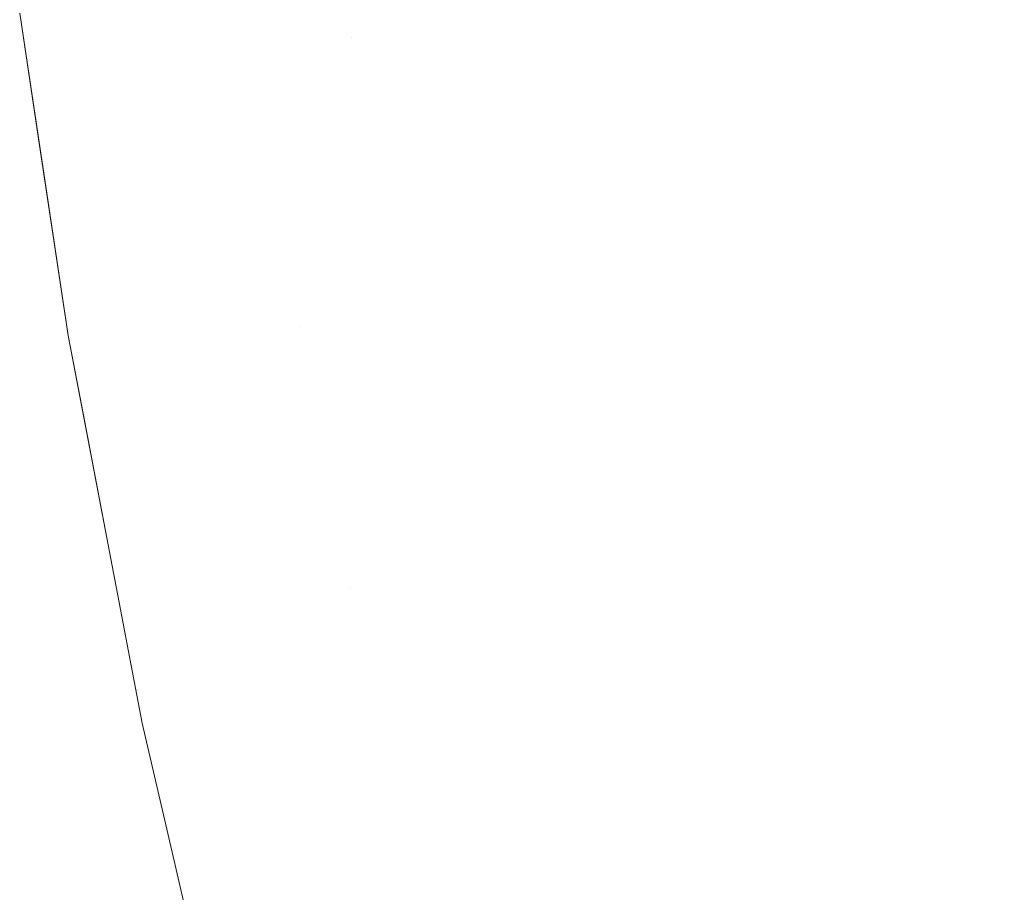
# Model space of a CAD drawing. Header units: centimetres. Extents: x -17.1 to 18.2, y 3.4 to 5.2.
# Tile 21 of 256: x -17.0851 to -17.0714, y 3.4675 to 3.4797. Entities that reach past the tile are written whole.
import ezdxf

# ---------------------------------------------------------------- set-up
doc = ezdxf.new("R2010")
doc.units = ezdxf.units.CM
doc.header["$LTSCALE"] = 2.54
doc.layers.add('Lucido design-1', color=7, linetype='Continuous')

# ---------------------------------------------------------------- blocks, each defined once
blk = doc.blocks.new('Gruppo-4-1')
at = {"color": 7, "linetype": 'Continuous', "lineweight": 9}
for points, invisible_edges in [([(-17.074634, 3.483057, -1872.260948), (-17.075631, 3.482743, -1872.263387), (-17.075148, 3.479563, -1872.263387), (-17.07416, 3.479935, -1872.260948)], 15), ([(-17.07416, 3.479935, -1872.97008), (-17.075148, 3.479563, -1872.967641), (-17.075631, 3.482743, -1872.967641), (-17.074634, 3.483057, -1872.97008)], 15), ([(-17.076099, 3.479205, -1872.26589), (-17.075148, 3.479563, -1872.263387), (-17.075631, 3.482743, -1872.263387), (-17.07659, 3.48244, -1872.26589)], 15), ([(-17.07659, 3.48244, -1872.965138), (-17.075631, 3.482743, -1872.967641), (-17.075148, 3.479563, -1872.967641), (-17.076099, 3.479205, -1872.965138)], 15), ([(-17.07659, 3.48244, -1872.26589), (-17.077508, 3.48215, -1872.268455), (-17.077009, 3.478862, -1872.268455), (-17.076099, 3.479205, -1872.26589)], 15), ([(-17.076099, 3.479205, -1872.965138), (-17.077009, 3.478862, -1872.962573), (-17.077508, 3.48215, -1872.962573), (-17.07659, 3.48244, -1872.965138)], 15), ([(-17.077877, 3.478535, -1872.27108), (-17.077009, 3.478862, -1872.268455), (-17.077508, 3.48215, -1872.268455), (-17.078384, 3.481873, -1872.27108)], 15), ([(-17.078384, 3.481873, -1872.959948), (-17.077508, 3.48215, -1872.962573), (-17.077009, 3.478862, -1872.962573), (-17.077877, 3.478535, -1872.959948)], 15), ([(-17.078384, 3.481873, -1872.27108), (-17.079214, 3.481611, -1872.273762), (-17.0787, 3.478225, -1872.273762), (-17.077877, 3.478535, -1872.27108)], 15), ([(-17.077877, 3.478535, -1872.959948), (-17.0787, 3.478225, -1872.957266), (-17.079214, 3.481611, -1872.957266), (-17.078384, 3.481873, -1872.959948)], 15), ([(-17.079477, 3.477933, -1872.276499), (-17.0787, 3.478225, -1872.273762), (-17.079214, 3.481611, -1872.273762), (-17.079997, 3.481364, -1872.276499)], 15), ([(-17.079997, 3.481364, -1872.954529), (-17.079214, 3.481611, -1872.957266), (-17.0787, 3.478225, -1872.957266), (-17.079477, 3.477933, -1872.954529)], 15), ([(-17.079997, 3.481364, -1872.276499), (-17.080732, 3.481132, -1872.279288), (-17.080205, 3.477659, -1872.279288), (-17.079477, 3.477933, -1872.276499)], 15), ([(-17.080481, 3.479405, -1872.95174), (-17.080732, 3.481132, -1872.95174), (-17.079997, 3.481364, -1872.954529), (-17.079477, 3.477933, -1872.954529)], 15), ([(-17.080882, 3.477404, -1872.282125), (-17.080205, 3.477659, -1872.279288), (-17.080732, 3.481132, -1872.279288), (-17.081415, 3.480916, -1872.282125)], 15), ([(-17.081415, 3.480916, -1872.948903), (-17.080732, 3.481132, -1872.95174), (-17.080481, 3.479405, -1872.95174), (-17.081161, 3.47917, -1872.948903)], 15), ([(-17.071528, 3.477655, -1872.256268), (-17.07045, 3.47813, -1872.254029), (-17.070988, 3.48113, -1872.254029), (-17.072077, 3.480719, -1872.256268)], 15), ([(-17.072077, 3.480719, -1872.97476), (-17.070988, 3.48113, -1872.976999), (-17.07045, 3.47813, -1872.976999), (-17.071528, 3.477655, -1872.97476)], 15), ([(-17.081415, 3.480916, -1872.282125), (-17.082045, 3.480717, -1872.285009), (-17.081506, 3.477169, -1872.285009), (-17.080882, 3.477404, -1872.282125)], 15), ([(-17.081161, 3.47917, -1872.948903), (-17.081789, 3.478953, -1872.946019), (-17.082045, 3.480717, -1872.946019), (-17.081415, 3.480916, -1872.948903)], 15), ([(-17.082077, 3.476954, -1872.287934), (-17.081506, 3.477169, -1872.285009), (-17.082045, 3.480717, -1872.285009), (-17.082621, 3.480535, -1872.287934)], 15), ([(-17.082621, 3.480535, -1872.943094), (-17.082045, 3.480717, -1872.946019), (-17.081789, 3.478953, -1872.946019), (-17.082362, 3.478754, -1872.943094)], 15), ([(-17.072077, 3.480719, -1872.256268), (-17.073135, 3.480321, -1872.258575), (-17.072575, 3.477194, -1872.258575), (-17.071528, 3.477655, -1872.256268)], 15), ([(-17.071528, 3.477655, -1872.97476), (-17.072575, 3.477194, -1872.972454), (-17.073135, 3.480321, -1872.972454), (-17.072077, 3.480719, -1872.97476)], 15), ([(-17.082621, 3.480535, -1872.287934), (-17.08314, 3.480371, -1872.290899), (-17.082592, 3.47676, -1872.290899), (-17.082077, 3.476954, -1872.287934)], 15), ([(-17.082362, 3.478754, -1872.943094), (-17.08288, 3.478575, -1872.940129), (-17.08314, 3.480371, -1872.940129), (-17.082621, 3.480535, -1872.943094)], 15), ([(-17.08305, 3.476588, -1872.293898), (-17.082592, 3.47676, -1872.290899), (-17.08314, 3.480371, -1872.290899), (-17.083602, 3.480225, -1872.293898)], 15), ([(-17.083602, 3.480225, -1872.93713), (-17.08314, 3.480371, -1872.940129), (-17.08288, 3.478575, -1872.940129), (-17.08334, 3.478416, -1872.93713)], 15), ([(-17.083602, 3.480225, -1872.293898), (-17.084005, 3.480098, -1872.296927), (-17.08345, 3.476437, -1872.296927), (-17.08305, 3.476588, -1872.293898)], 15), ([(-17.08334, 3.478416, -1872.93713), (-17.083741, 3.478278, -1872.934101), (-17.084005, 3.480098, -1872.934101), (-17.083602, 3.480225, -1872.93713)], 15), ([(-17.073589, 3.476748, -1872.260948), (-17.072575, 3.477194, -1872.258575), (-17.073135, 3.480321, -1872.258575), (-17.07416, 3.479935, -1872.260948)], 15), ([(-17.07416, 3.479935, -1872.97008), (-17.073135, 3.480321, -1872.972454), (-17.072575, 3.477194, -1872.972454), (-17.073589, 3.476748, -1872.97008)], 15), ([(-17.08379, 3.476309, -1872.299984), (-17.08345, 3.476437, -1872.296927), (-17.084005, 3.480098, -1872.296927), (-17.084348, 3.47999, -1872.299984)], 15), ([(-17.084348, 3.47999, -1872.931044), (-17.084005, 3.480098, -1872.934101), (-17.083741, 3.478278, -1872.934101), (-17.084083, 3.478159, -1872.931044)], 15), ([(-17.084348, 3.47999, -1872.299984), (-17.08463, 3.479901, -1872.303063), (-17.084069, 3.476204, -1872.303063), (-17.08379, 3.476309, -1872.299984)], 15), ([(-17.084083, 3.478159, -1872.931044), (-17.084364, 3.478062, -1872.927965), (-17.08463, 3.479901, -1872.927965), (-17.084348, 3.47999, -1872.931044)], 15), ([(-17.084851, 3.479831, -1872.30616), (-17.085008, 3.479781, -1872.30927), (-17.084444, 3.476063, -1872.30927), (-17.084288, 3.476122, -1872.30616)], 15), ([(-17.084583, 3.477986, -1872.924868), (-17.08474, 3.477932, -1872.921758), (-17.085008, 3.479781, -1872.921758), (-17.084851, 3.479831, -1872.924868)], 15), ([(-17.084288, 3.476122, -1872.30616), (-17.084069, 3.476204, -1872.303063), (-17.08463, 3.479901, -1872.303063), (-17.084851, 3.479831, -1872.30616)], 15), ([(-17.084851, 3.479831, -1872.924868), (-17.08463, 3.479901, -1872.927965), (-17.084364, 3.478062, -1872.927965), (-17.084583, 3.477986, -1872.924868)], 15), ([(-17.07416, 3.479935, -1872.260948), (-17.075148, 3.479563, -1872.263387), (-17.074567, 3.476317, -1872.263387), (-17.073589, 3.476748, -1872.260948)], 15), ([(-17.073589, 3.476748, -1872.97008), (-17.074567, 3.476317, -1872.967641), (-17.075148, 3.479563, -1872.967641), (-17.07416, 3.479935, -1872.97008)], 15), ([(-17.085103, 3.479751, -1872.31239), (-17.085118, 3.479744, -1872.315514), (-17.084439, 3.475239, -1872.315514), (-17.084538, 3.476027, -1872.31239)], 13), ([(-17.084835, 3.477899, -1872.918638), (-17.084839, 3.477893, -1872.915514), (-17.085118, 3.479744, -1872.915514), (-17.085103, 3.479751, -1872.918638)], 13), ([(-17.085118, 3.479744, -1872.315514), (-17.085118, 3.479744, -1872.915514), (-17.084839, 3.477893, -1872.915514)], 9), ([(-17.084839, 3.477893, -1872.915514), (-17.084439, 3.475239, -1872.915514), (-17.084439, 3.475239, -1872.315514), (-17.085118, 3.479744, -1872.315514)], 10), ([(-17.084538, 3.476027, -1872.31239), (-17.084444, 3.476063, -1872.30927), (-17.085008, 3.479781, -1872.30927), (-17.085103, 3.479751, -1872.31239)], 15), ([(-17.085103, 3.479751, -1872.918638), (-17.085008, 3.479781, -1872.921758), (-17.08474, 3.477932, -1872.921758), (-17.084835, 3.477899, -1872.918638)], 15), ([(-17.075508, 3.475903, -1872.26589), (-17.074567, 3.476317, -1872.263387), (-17.075148, 3.479563, -1872.263387), (-17.076099, 3.479205, -1872.26589)], 15), ([(-17.076099, 3.479205, -1872.965138), (-17.075148, 3.479563, -1872.967641), (-17.074567, 3.476317, -1872.967641), (-17.075508, 3.475903, -1872.965138)], 15), ([(-17.081161, 3.47917, -1872.948903), (-17.080481, 3.479405, -1872.95174), (-17.080205, 3.477659, -1872.95174), (-17.080882, 3.477404, -1872.948903)], 15), ([(-17.079477, 3.477933, -1872.954529), (-17.080205, 3.477659, -1872.95174), (-17.080481, 3.479405, -1872.95174)], 11), ([(-17.080882, 3.477404, -1872.948903), (-17.081506, 3.477169, -1872.946019), (-17.081789, 3.478953, -1872.946019), (-17.081161, 3.47917, -1872.948903)], 15), ([(-17.076099, 3.479205, -1872.26589), (-17.077009, 3.478862, -1872.268455), (-17.076408, 3.475506, -1872.268455), (-17.075508, 3.475903, -1872.26589)], 15), ([(-17.075508, 3.475903, -1872.965138), (-17.076408, 3.475506, -1872.962573), (-17.077009, 3.478862, -1872.962573), (-17.076099, 3.479205, -1872.965138)], 15), ([(-17.082362, 3.478754, -1872.943094), (-17.081789, 3.478953, -1872.946019), (-17.081506, 3.477169, -1872.946019), (-17.082077, 3.476954, -1872.943094)], 15), ([(-17.077267, 3.475128, -1872.27108), (-17.076408, 3.475506, -1872.268455), (-17.077009, 3.478862, -1872.268455), (-17.077877, 3.478535, -1872.27108)], 15), ([(-17.077877, 3.478535, -1872.959948), (-17.077009, 3.478862, -1872.962573), (-17.076408, 3.475506, -1872.962573), (-17.077267, 3.475128, -1872.959948)], 15), ([(-17.082077, 3.476954, -1872.943094), (-17.082592, 3.47676, -1872.940129), (-17.08288, 3.478575, -1872.940129), (-17.082362, 3.478754, -1872.943094)], 15), ([(-17.08334, 3.478416, -1872.93713), (-17.08288, 3.478575, -1872.940129), (-17.082592, 3.47676, -1872.940129), (-17.08305, 3.476588, -1872.93713)], 15), ([(-17.077877, 3.478535, -1872.27108), (-17.0787, 3.478225, -1872.273762), (-17.078081, 3.474769, -1872.273762), (-17.077267, 3.475128, -1872.27108)], 15), ([(-17.077267, 3.475128, -1872.959948), (-17.078081, 3.474769, -1872.957266), (-17.0787, 3.478225, -1872.957266), (-17.077877, 3.478535, -1872.959948)], 15), ([(-17.08305, 3.476588, -1872.93713), (-17.08345, 3.476437, -1872.934101), (-17.083741, 3.478278, -1872.934101), (-17.08334, 3.478416, -1872.93713)], 15), ([(-17.08379, 3.476309, -1872.931044), (-17.084069, 3.476204, -1872.927965), (-17.084364, 3.478062, -1872.927965), (-17.084083, 3.478159, -1872.931044)], 15), ([(-17.084083, 3.478159, -1872.931044), (-17.083741, 3.478278, -1872.934101), (-17.08345, 3.476437, -1872.934101), (-17.08379, 3.476309, -1872.931044)], 15), ([(-17.07885, 3.474431, -1872.276499), (-17.078081, 3.474769, -1872.273762), (-17.0787, 3.478225, -1872.273762), (-17.079477, 3.477933, -1872.276499)], 15), ([(-17.079477, 3.477933, -1872.954529), (-17.0787, 3.478225, -1872.957266), (-17.078081, 3.474769, -1872.957266), (-17.07885, 3.474431, -1872.954529)], 15), ([(-17.084583, 3.477986, -1872.924868), (-17.084364, 3.478062, -1872.927965), (-17.084069, 3.476204, -1872.927965), (-17.084288, 3.476122, -1872.924868)], 15), ([(-17.07088, 3.474535, -1872.256268), (-17.069815, 3.475075, -1872.254029), (-17.07045, 3.47813, -1872.254029), (-17.071528, 3.477655, -1872.256268)], 15), ([(-17.071528, 3.477655, -1872.97476), (-17.07045, 3.47813, -1872.976999), (-17.069815, 3.475075, -1872.976999), (-17.07088, 3.474535, -1872.97476)], 15), ([(-17.084538, 3.476027, -1872.918638), (-17.084439, 3.475239, -1872.915514), (-17.084839, 3.477893, -1872.915514), (-17.084835, 3.477899, -1872.918638)], 13), ([(-17.084835, 3.477899, -1872.918638), (-17.08474, 3.477932, -1872.921758), (-17.084444, 3.476063, -1872.921758), (-17.084538, 3.476027, -1872.918638)], 15), ([(-17.084288, 3.476122, -1872.924868), (-17.084444, 3.476063, -1872.921758), (-17.08474, 3.477932, -1872.921758), (-17.084583, 3.477986, -1872.924868)], 15), ([(-17.079477, 3.477933, -1872.276499), (-17.080205, 3.477659, -1872.279288), (-17.07957, 3.474114, -1872.279288), (-17.07885, 3.474431, -1872.276499)], 15), ([(-17.07885, 3.474431, -1872.954529), (-17.07957, 3.474114, -1872.95174), (-17.080205, 3.477659, -1872.95174), (-17.079477, 3.477933, -1872.954529)], 15), ([(-17.08024, 3.473819, -1872.282125), (-17.07957, 3.474114, -1872.279288), (-17.080205, 3.477659, -1872.279288), (-17.080882, 3.477404, -1872.282125)], 15), ([(-17.080882, 3.477404, -1872.948903), (-17.080205, 3.477659, -1872.95174), (-17.07957, 3.474114, -1872.95174), (-17.08024, 3.473819, -1872.948903)], 15), ([(-17.071528, 3.477655, -1872.256268), (-17.072575, 3.477194, -1872.258575), (-17.071913, 3.47401, -1872.258575), (-17.07088, 3.474535, -1872.256268)], 15), ([(-17.07088, 3.474535, -1872.97476), (-17.071913, 3.47401, -1872.972454), (-17.072575, 3.477194, -1872.972454), (-17.071528, 3.477655, -1872.97476)], 15), ([(-17.080882, 3.477404, -1872.282125), (-17.081506, 3.477169, -1872.285009), (-17.080858, 3.473547, -1872.285009), (-17.08024, 3.473819, -1872.282125)], 15), ([(-17.081196, 3.475367, -1872.946019), (-17.081506, 3.477169, -1872.946019), (-17.080882, 3.477404, -1872.948903), (-17.08024, 3.473819, -1872.948903)], 15), ([(-17.072914, 3.473502, -1872.260948), (-17.071913, 3.47401, -1872.258575), (-17.072575, 3.477194, -1872.258575), (-17.073589, 3.476748, -1872.260948)], 15), ([(-17.073589, 3.476748, -1872.97008), (-17.072575, 3.477194, -1872.972454), (-17.071913, 3.47401, -1872.972454), (-17.072914, 3.473502, -1872.97008)], 15), ([(-17.081422, 3.473298, -1872.287934), (-17.080858, 3.473547, -1872.285009), (-17.081506, 3.477169, -1872.285009), (-17.082077, 3.476954, -1872.287934)], 15), ([(-17.082077, 3.476954, -1872.943094), (-17.081506, 3.477169, -1872.946019), (-17.081196, 3.475367, -1872.946019), (-17.081764, 3.475135, -1872.943094)], 15), ([(-17.082077, 3.476954, -1872.287934), (-17.082592, 3.47676, -1872.290899), (-17.081932, 3.473074, -1872.290899), (-17.081422, 3.473298, -1872.287934)], 15), ([(-17.081764, 3.475135, -1872.943094), (-17.082277, 3.474926, -1872.940129), (-17.082592, 3.47676, -1872.940129), (-17.082077, 3.476954, -1872.943094)], 15), ([(-17.082385, 3.472874, -1872.293898), (-17.081932, 3.473074, -1872.290899), (-17.082592, 3.47676, -1872.290899), (-17.08305, 3.476588, -1872.293898)], 15), ([(-17.08305, 3.476588, -1872.93713), (-17.082592, 3.47676, -1872.940129), (-17.082277, 3.474926, -1872.940129), (-17.082732, 3.47474, -1872.93713)], 15), ([(-17.073589, 3.476748, -1872.260948), (-17.074567, 3.476317, -1872.263387), (-17.07388, 3.473011, -1872.263387), (-17.072914, 3.473502, -1872.260948)], 15), ([(-17.072914, 3.473502, -1872.97008), (-17.07388, 3.473011, -1872.967641), (-17.074567, 3.476317, -1872.967641), (-17.073589, 3.476748, -1872.97008)], 15), ([(-17.08305, 3.476588, -1872.293898), (-17.08345, 3.476437, -1872.296927), (-17.08278, 3.4727, -1872.296927), (-17.082385, 3.472874, -1872.293898)], 15), ([(-17.082732, 3.47474, -1872.93713), (-17.08313, 3.474578, -1872.934101), (-17.08345, 3.476437, -1872.934101), (-17.08305, 3.476588, -1872.93713)], 15), ([(-17.083117, 3.472552, -1872.299984), (-17.08278, 3.4727, -1872.296927), (-17.08345, 3.476437, -1872.296927), (-17.08379, 3.476309, -1872.299984)], 15), ([(-17.08379, 3.476309, -1872.931044), (-17.08345, 3.476437, -1872.934101), (-17.08313, 3.474578, -1872.934101), (-17.083468, 3.47444, -1872.931044)], 15), ([(-17.08379, 3.476309, -1872.299984), (-17.084069, 3.476204, -1872.303063), (-17.083393, 3.47243, -1872.303063), (-17.083117, 3.472552, -1872.299984)], 15), ([(-17.083468, 3.47444, -1872.931044), (-17.083746, 3.474326, -1872.927965), (-17.084069, 3.476204, -1872.927965), (-17.08379, 3.476309, -1872.931044)], 15), ([(-17.074809, 3.47254, -1872.26589), (-17.07388, 3.473011, -1872.263387), (-17.074567, 3.476317, -1872.263387), (-17.075508, 3.475903, -1872.26589)], 15), ([(-17.075508, 3.475903, -1872.965138), (-17.074567, 3.476317, -1872.967641), (-17.07388, 3.473011, -1872.967641), (-17.074809, 3.47254, -1872.965138)], 15), ([(-17.084288, 3.476122, -1872.30616), (-17.084444, 3.476063, -1872.30927), (-17.083764, 3.472267, -1872.30927), (-17.083609, 3.472335, -1872.30616)], 15), ([(-17.083963, 3.474237, -1872.924868), (-17.084119, 3.474174, -1872.921758), (-17.084444, 3.476063, -1872.921758), (-17.084288, 3.476122, -1872.924868)], 15), ([(-17.083609, 3.472335, -1872.30616), (-17.083393, 3.47243, -1872.303063), (-17.084069, 3.476204, -1872.303063), (-17.084288, 3.476122, -1872.30616)], 15), ([(-17.084288, 3.476122, -1872.924868), (-17.084069, 3.476204, -1872.927965), (-17.083746, 3.474326, -1872.927965), (-17.083963, 3.474237, -1872.924868)], 15), ([(-17.083857, 3.472226, -1872.31239), (-17.083764, 3.472267, -1872.30927), (-17.084444, 3.476063, -1872.30927), (-17.084538, 3.476027, -1872.31239)], 15), ([(-17.084538, 3.476027, -1872.918638), (-17.084444, 3.476063, -1872.921758), (-17.084119, 3.474174, -1872.921758), (-17.084213, 3.474136, -1872.918638)], 15), ([(-17.083857, 3.472226, -1872.31239), (-17.084538, 3.476027, -1872.31239), (-17.084439, 3.475239, -1872.315514)], 11), ([(-17.084439, 3.475239, -1872.915514), (-17.084538, 3.476027, -1872.918638), (-17.084213, 3.474136, -1872.918638)], 11), ([(-17.075508, 3.475903, -1872.26589), (-17.076408, 3.475506, -1872.268455), (-17.075698, 3.472088, -1872.268455), (-17.074809, 3.47254, -1872.26589)], 15), ([(-17.074809, 3.47254, -1872.965138), (-17.075698, 3.472088, -1872.962573), (-17.076408, 3.475506, -1872.962573), (-17.075508, 3.475903, -1872.965138)], 15), ([(-17.076546, 3.471658, -1872.27108), (-17.075698, 3.472088, -1872.268455), (-17.076408, 3.475506, -1872.268455), (-17.077267, 3.475128, -1872.27108)], 15), ([(-17.077267, 3.475128, -1872.959948), (-17.076408, 3.475506, -1872.962573), (-17.075698, 3.472088, -1872.962573), (-17.076546, 3.471658, -1872.959948)], 15), ([(-17.081764, 3.475135, -1872.943094), (-17.081196, 3.475367, -1872.946019), (-17.080858, 3.473547, -1872.946019), (-17.081422, 3.473298, -1872.943094)], 15), ([(-17.08024, 3.473819, -1872.948903), (-17.080858, 3.473547, -1872.946019), (-17.081196, 3.475367, -1872.946019)], 11), ([(-17.084439, 3.475239, -1872.315514), (-17.083862, 3.472217, -1872.315514), (-17.083857, 3.472226, -1872.31239)], 10), ([(-17.084439, 3.475239, -1872.315514), (-17.084439, 3.475239, -1872.915514), (-17.084227, 3.474126, -1872.915514)], 9), ([(-17.084227, 3.474126, -1872.915514), (-17.083862, 3.472217, -1872.915514), (-17.083862, 3.472217, -1872.315514), (-17.084439, 3.475239, -1872.315514)], 10), ([(-17.084213, 3.474136, -1872.918638), (-17.084227, 3.474126, -1872.915514), (-17.084439, 3.475239, -1872.915514)], 9), ([(-17.081422, 3.473298, -1872.943094), (-17.081932, 3.473074, -1872.940129), (-17.082277, 3.474926, -1872.940129), (-17.081764, 3.475135, -1872.943094)], 15), ([(-17.077267, 3.475128, -1872.27108), (-17.078081, 3.474769, -1872.273762), (-17.07735, 3.471249, -1872.273762), (-17.076546, 3.471658, -1872.27108)], 15), ([(-17.076546, 3.471658, -1872.959948), (-17.07735, 3.471249, -1872.957266), (-17.078081, 3.474769, -1872.957266), (-17.077267, 3.475128, -1872.959948)], 15), ([(-17.082732, 3.47474, -1872.93713), (-17.082277, 3.474926, -1872.940129), (-17.081932, 3.473074, -1872.940129), (-17.082385, 3.472874, -1872.93713)], 15), ([(-17.082385, 3.472874, -1872.93713), (-17.08278, 3.4727, -1872.934101), (-17.08313, 3.474578, -1872.934101), (-17.082732, 3.47474, -1872.93713)], 15), ([(-17.078108, 3.470864, -1872.276499), (-17.07735, 3.471249, -1872.273762), (-17.078081, 3.474769, -1872.273762), (-17.07885, 3.474431, -1872.276499)], 15), ([(-17.07885, 3.474431, -1872.954529), (-17.078081, 3.474769, -1872.957266), (-17.07735, 3.471249, -1872.957266), (-17.078108, 3.470864, -1872.954529)], 15), ([(-17.083468, 3.47444, -1872.931044), (-17.08313, 3.474578, -1872.934101), (-17.08278, 3.4727, -1872.934101), (-17.083117, 3.472552, -1872.931044)], 15), ([(-17.083117, 3.472552, -1872.931044), (-17.083393, 3.47243, -1872.927965), (-17.083746, 3.474326, -1872.927965), (-17.083468, 3.47444, -1872.931044)], 15), ([(-17.07088, 3.474535, -1872.256268), (-17.071913, 3.47401, -1872.258575), (-17.071143, 3.470775, -1872.258575), (-17.070124, 3.471364, -1872.256268)], 15), ([(-17.070124, 3.471364, -1872.97476), (-17.071143, 3.470775, -1872.972454), (-17.071913, 3.47401, -1872.972454), (-17.07088, 3.474535, -1872.97476)], 15), ([(-17.083963, 3.474237, -1872.924868), (-17.083746, 3.474326, -1872.927965), (-17.083393, 3.47243, -1872.927965), (-17.083609, 3.472335, -1872.924868)], 15), ([(-17.07885, 3.474431, -1872.276499), (-17.07957, 3.474114, -1872.279288), (-17.078819, 3.470503, -1872.279288), (-17.078108, 3.470864, -1872.276499)], 15), ([(-17.078108, 3.470864, -1872.954529), (-17.078819, 3.470503, -1872.95174), (-17.07957, 3.474114, -1872.95174), (-17.07885, 3.474431, -1872.954529)], 15), ([(-17.084213, 3.474136, -1872.918638), (-17.084119, 3.474174, -1872.921758), (-17.083764, 3.472267, -1872.921758), (-17.083857, 3.472226, -1872.918638)], 15), ([(-17.083609, 3.472335, -1872.924868), (-17.083764, 3.472267, -1872.921758), (-17.084119, 3.474174, -1872.921758), (-17.083963, 3.474237, -1872.924868)], 15), ([(-17.083857, 3.472226, -1872.918638), (-17.083862, 3.472217, -1872.915514), (-17.084227, 3.474126, -1872.915514), (-17.084213, 3.474136, -1872.918638)], 13), ([(-17.079481, 3.470167, -1872.282125), (-17.078819, 3.470503, -1872.279288), (-17.07957, 3.474114, -1872.279288), (-17.08024, 3.473819, -1872.282125)], 15), ([(-17.08024, 3.473819, -1872.948903), (-17.07957, 3.474114, -1872.95174), (-17.078819, 3.470503, -1872.95174), (-17.079481, 3.470167, -1872.948903)], 15), ([(-17.072128, 3.470204, -1872.260948), (-17.071143, 3.470775, -1872.258575), (-17.071913, 3.47401, -1872.258575), (-17.072914, 3.473502, -1872.260948)], 15), ([(-17.072914, 3.473502, -1872.97008), (-17.071913, 3.47401, -1872.972454), (-17.071143, 3.470775, -1872.972454), (-17.072128, 3.470204, -1872.97008)], 15), ([(-17.08024, 3.473819, -1872.282125), (-17.080858, 3.473547, -1872.285009), (-17.080091, 3.469857, -1872.285009), (-17.079481, 3.470167, -1872.282125)], 15), ([(-17.08049, 3.47171, -1872.946019), (-17.080858, 3.473547, -1872.946019), (-17.08024, 3.473819, -1872.948903), (-17.079481, 3.470167, -1872.948903)], 15), ([(-17.080648, 3.469574, -1872.287934), (-17.080091, 3.469857, -1872.285009), (-17.080858, 3.473547, -1872.285009), (-17.081422, 3.473298, -1872.287934)], 15), ([(-17.081422, 3.473298, -1872.943094), (-17.080858, 3.473547, -1872.946019), (-17.08049, 3.47171, -1872.946019), (-17.081051, 3.471444, -1872.943094)], 15), ([(-17.072914, 3.473502, -1872.260948), (-17.07388, 3.473011, -1872.263387), (-17.07308, 3.469653, -1872.263387), (-17.072128, 3.470204, -1872.260948)], 15), ([(-17.072128, 3.470204, -1872.97008), (-17.07308, 3.469653, -1872.967641), (-17.07388, 3.473011, -1872.967641), (-17.072914, 3.473502, -1872.97008)], 15), ([(-17.081422, 3.473298, -1872.287934), (-17.081932, 3.473074, -1872.290899), (-17.081152, 3.469319, -1872.290899), (-17.080648, 3.469574, -1872.287934)], 15), ([(-17.081051, 3.471444, -1872.943094), (-17.081557, 3.471204, -1872.940129), (-17.081932, 3.473074, -1872.940129), (-17.081422, 3.473298, -1872.943094)], 15), ([(-17.081599, 3.469092, -1872.293898), (-17.081152, 3.469319, -1872.290899), (-17.081932, 3.473074, -1872.290899), (-17.082385, 3.472874, -1872.293898)], 15), ([(-17.082385, 3.472874, -1872.93713), (-17.081932, 3.473074, -1872.940129), (-17.081557, 3.471204, -1872.940129), (-17.082008, 3.470991, -1872.93713)], 15), ([(-17.073995, 3.469123, -1872.26589), (-17.07308, 3.469653, -1872.263387), (-17.07388, 3.473011, -1872.263387), (-17.074809, 3.47254, -1872.26589)], 15), ([(-17.074809, 3.47254, -1872.965138), (-17.07388, 3.473011, -1872.967641), (-17.07308, 3.469653, -1872.967641), (-17.073995, 3.469123, -1872.965138)], 15), ([(-17.082385, 3.472874, -1872.293898), (-17.08278, 3.4727, -1872.296927), (-17.081989, 3.468894, -1872.296927), (-17.081599, 3.469092, -1872.293898)], 15), ([(-17.082008, 3.470991, -1872.93713), (-17.082401, 3.470805, -1872.934101), (-17.08278, 3.4727, -1872.934101), (-17.082385, 3.472874, -1872.93713)], 15), ([(-17.082321, 3.468725, -1872.299984), (-17.081989, 3.468894, -1872.296927), (-17.08278, 3.4727, -1872.296927), (-17.083117, 3.472552, -1872.299984)], 15), ([(-17.083117, 3.472552, -1872.931044), (-17.08278, 3.4727, -1872.934101), (-17.082401, 3.470805, -1872.934101), (-17.082735, 3.470647, -1872.931044)], 15), ([(-17.083117, 3.472552, -1872.299984), (-17.083393, 3.47243, -1872.303063), (-17.082595, 3.468586, -1872.303063), (-17.082321, 3.468725, -1872.299984)], 15), ([(-17.082735, 3.470647, -1872.931044), (-17.08301, 3.470516, -1872.927965), (-17.083393, 3.47243, -1872.927965), (-17.083117, 3.472552, -1872.931044)], 15), ([(-17.074809, 3.47254, -1872.26589), (-17.075698, 3.472088, -1872.268455), (-17.074871, 3.468616, -1872.268455), (-17.073995, 3.469123, -1872.26589)], 15), ([(-17.073995, 3.469123, -1872.965138), (-17.074871, 3.468616, -1872.962573), (-17.075698, 3.472088, -1872.962573), (-17.074809, 3.47254, -1872.965138)], 15), ([(-17.082808, 3.468478, -1872.30616), (-17.082595, 3.468586, -1872.303063), (-17.083393, 3.47243, -1872.303063), (-17.083609, 3.472335, -1872.30616)], 15), ([(-17.083609, 3.472335, -1872.924868), (-17.083393, 3.47243, -1872.927965), (-17.08301, 3.470516, -1872.927965), (-17.083225, 3.470415, -1872.924868)], 15), ([(-17.083052, 3.468354, -1872.31239), (-17.082961, 3.4684, -1872.30927), (-17.083764, 3.472267, -1872.30927), (-17.083857, 3.472226, -1872.31239)], 15), ([(-17.083857, 3.472226, -1872.918638), (-17.083764, 3.472267, -1872.921758), (-17.083378, 3.470342, -1872.921758), (-17.083471, 3.470298, -1872.918638)], 15), ([(-17.083609, 3.472335, -1872.30616), (-17.083764, 3.472267, -1872.30927), (-17.082961, 3.4684, -1872.30927), (-17.082808, 3.468478, -1872.30616)], 15), ([(-17.083225, 3.470415, -1872.924868), (-17.083378, 3.470342, -1872.921758), (-17.083764, 3.472267, -1872.921758), (-17.083609, 3.472335, -1872.924868)], 15), ([(-17.083857, 3.472226, -1872.31239), (-17.083862, 3.472217, -1872.315514), (-17.083405, 3.469821, -1872.315514)], 9), ([(-17.083862, 3.472217, -1872.915514), (-17.083857, 3.472226, -1872.918638), (-17.083471, 3.470298, -1872.918638)], 11), ([(-17.083862, 3.472217, -1872.915514), (-17.083405, 3.469821, -1872.915514), (-17.083405, 3.469821, -1872.315514), (-17.083862, 3.472217, -1872.315514)], 10), ([(-17.083471, 3.470298, -1872.918638), (-17.083405, 3.469821, -1872.915514), (-17.083862, 3.472217, -1872.915514)], 9), ([(-17.083405, 3.469821, -1872.315514), (-17.083052, 3.468354, -1872.31239), (-17.083857, 3.472226, -1872.31239)], 11), ([(-17.075706, 3.468132, -1872.27108), (-17.074871, 3.468616, -1872.268455), (-17.075698, 3.472088, -1872.268455), (-17.076546, 3.471658, -1872.27108)], 15), ([(-17.076546, 3.471658, -1872.959948), (-17.075698, 3.472088, -1872.962573), (-17.074871, 3.468616, -1872.962573), (-17.075706, 3.468132, -1872.959948)], 15), ([(-17.081051, 3.471444, -1872.943094), (-17.08049, 3.47171, -1872.946019), (-17.080091, 3.469857, -1872.946019), (-17.080648, 3.469574, -1872.943094)], 15), ([(-17.079481, 3.470167, -1872.948903), (-17.080091, 3.469857, -1872.946019), (-17.08049, 3.47171, -1872.946019)], 11), ([(-17.076546, 3.471658, -1872.27108), (-17.07735, 3.471249, -1872.273762), (-17.076498, 3.467674, -1872.273762), (-17.075706, 3.468132, -1872.27108)], 15), ([(-17.075706, 3.468132, -1872.959948), (-17.076498, 3.467674, -1872.957266), (-17.07735, 3.471249, -1872.957266), (-17.076546, 3.471658, -1872.959948)], 15), ([(-17.080648, 3.469574, -1872.943094), (-17.081152, 3.469319, -1872.940129), (-17.081557, 3.471204, -1872.940129), (-17.081051, 3.471444, -1872.943094)], 15), ([(-17.082008, 3.470991, -1872.93713), (-17.081557, 3.471204, -1872.940129), (-17.081152, 3.469319, -1872.940129), (-17.081599, 3.469092, -1872.93713)], 15), ([(-17.077245, 3.467241, -1872.276499), (-17.076498, 3.467674, -1872.273762), (-17.07735, 3.471249, -1872.273762), (-17.078108, 3.470864, -1872.276499)], 15), ([(-17.078108, 3.470864, -1872.954529), (-17.07735, 3.471249, -1872.957266), (-17.076498, 3.467674, -1872.957266), (-17.077245, 3.467241, -1872.954529)], 15), ([(-17.081599, 3.469092, -1872.93713), (-17.081989, 3.468894, -1872.934101), (-17.082401, 3.470805, -1872.934101), (-17.082008, 3.470991, -1872.93713)], 15), ([(-17.078108, 3.470864, -1872.276499), (-17.078819, 3.470503, -1872.279288), (-17.077945, 3.466835, -1872.279288), (-17.077245, 3.467241, -1872.276499)], 15), ([(-17.077245, 3.467241, -1872.954529), (-17.077945, 3.466835, -1872.95174), (-17.078819, 3.470503, -1872.95174), (-17.078108, 3.470864, -1872.954529)], 15), ([(-17.082735, 3.470647, -1872.931044), (-17.082401, 3.470805, -1872.934101), (-17.081989, 3.468894, -1872.934101), (-17.082321, 3.468725, -1872.931044)], 15), ([(-17.071225, 3.466863, -1872.260948), (-17.070256, 3.467498, -1872.258575), (-17.071143, 3.470775, -1872.258575), (-17.072128, 3.470204, -1872.260948)], 15), ([(-17.072128, 3.470204, -1872.97008), (-17.071143, 3.470775, -1872.972454), (-17.070256, 3.467498, -1872.972454), (-17.071225, 3.466863, -1872.97008)], 15), ([(-17.082321, 3.468725, -1872.931044), (-17.082595, 3.468586, -1872.927965), (-17.08301, 3.470516, -1872.927965), (-17.082735, 3.470647, -1872.931044)], 15), ([(-17.083225, 3.470415, -1872.924868), (-17.08301, 3.470516, -1872.927965), (-17.082595, 3.468586, -1872.927965), (-17.082808, 3.468478, -1872.924868)], 15), ([(-17.078597, 3.466458, -1872.282125), (-17.077945, 3.466835, -1872.279288), (-17.078819, 3.470503, -1872.279288), (-17.079481, 3.470167, -1872.282125)], 15), ([(-17.079481, 3.470167, -1872.948903), (-17.078819, 3.470503, -1872.95174), (-17.077945, 3.466835, -1872.95174), (-17.078597, 3.466458, -1872.948903)], 15), ([(-17.083471, 3.470298, -1872.918638), (-17.083378, 3.470342, -1872.921758), (-17.082961, 3.4684, -1872.921758), (-17.083052, 3.468354, -1872.918638)], 15), ([(-17.082808, 3.468478, -1872.924868), (-17.082961, 3.4684, -1872.921758), (-17.083378, 3.470342, -1872.921758), (-17.083225, 3.470415, -1872.924868)], 15), ([(-17.083405, 3.469821, -1872.915514), (-17.083471, 3.470298, -1872.918638), (-17.083052, 3.468354, -1872.918638)], 11), ([(-17.079481, 3.470167, -1872.282125), (-17.080091, 3.469857, -1872.285009), (-17.079198, 3.46611, -1872.285009), (-17.078597, 3.466458, -1872.282125)], 15), ([(-17.078597, 3.466458, -1872.948903), (-17.079198, 3.46611, -1872.946019), (-17.080091, 3.469857, -1872.946019), (-17.079481, 3.470167, -1872.948903)], 15), ([(-17.072128, 3.470204, -1872.260948), (-17.07308, 3.469653, -1872.263387), (-17.07216, 3.466251, -1872.263387), (-17.071225, 3.466863, -1872.260948)], 15), ([(-17.071225, 3.466863, -1872.97008), (-17.07216, 3.466251, -1872.967641), (-17.07308, 3.469653, -1872.967641), (-17.072128, 3.470204, -1872.97008)], 15), ([(-17.083405, 3.469821, -1872.315514), (-17.083062, 3.468343, -1872.315514), (-17.083052, 3.468354, -1872.31239)], 10), ([(-17.083062, 3.468343, -1872.315514), (-17.083405, 3.469821, -1872.315514), (-17.083405, 3.469821, -1872.915514), (-17.083062, 3.468343, -1872.915514)], 10), ([(-17.083052, 3.468354, -1872.918638), (-17.083062, 3.468343, -1872.915514), (-17.083405, 3.469821, -1872.915514)], 9), ([(-17.079747, 3.465792, -1872.287934), (-17.079198, 3.46611, -1872.285009), (-17.080091, 3.469857, -1872.285009), (-17.080648, 3.469574, -1872.287934)], 15), ([(-17.080648, 3.469574, -1872.943094), (-17.080091, 3.469857, -1872.946019), (-17.079198, 3.46611, -1872.946019), (-17.079747, 3.465792, -1872.943094)], 15), ([(-17.073058, 3.465662, -1872.26589), (-17.07216, 3.466251, -1872.263387), (-17.07308, 3.469653, -1872.263387), (-17.073995, 3.469123, -1872.26589)], 15), ([(-17.073995, 3.469123, -1872.965138), (-17.07308, 3.469653, -1872.967641), (-17.07216, 3.466251, -1872.967641), (-17.073058, 3.465662, -1872.965138)], 15), ([(-17.080648, 3.469574, -1872.287934), (-17.081152, 3.469319, -1872.290899), (-17.080243, 3.465505, -1872.290899), (-17.079747, 3.465792, -1872.287934)], 15), ([(-17.080714, 3.467419, -1872.940129), (-17.081152, 3.469319, -1872.940129), (-17.080648, 3.469574, -1872.943094), (-17.079747, 3.465792, -1872.943094)], 15), ([(-17.080684, 3.46525, -1872.293898), (-17.080243, 3.465505, -1872.290899), (-17.081152, 3.469319, -1872.290899), (-17.081599, 3.469092, -1872.293898)], 15), ([(-17.081599, 3.469092, -1872.93713), (-17.081152, 3.469319, -1872.940129), (-17.080714, 3.467419, -1872.940129), (-17.081158, 3.467178, -1872.93713)], 15), ([(-17.081599, 3.469092, -1872.293898), (-17.081989, 3.468894, -1872.296927), (-17.081068, 3.465027, -1872.296927), (-17.080684, 3.46525, -1872.293898)], 15), ([(-17.081158, 3.467178, -1872.93713), (-17.081545, 3.466967, -1872.934101), (-17.081989, 3.468894, -1872.934101), (-17.081599, 3.469092, -1872.93713)], 15), ([(-17.073995, 3.469123, -1872.26589), (-17.074871, 3.468616, -1872.268455), (-17.073919, 3.465099, -1872.268455), (-17.073058, 3.465662, -1872.26589)], 15), ([(-17.073058, 3.465662, -1872.965138), (-17.073919, 3.465099, -1872.962573), (-17.074871, 3.468616, -1872.962573), (-17.073995, 3.469123, -1872.965138)], 15), ([(-17.081395, 3.464837, -1872.299984), (-17.081068, 3.465027, -1872.296927), (-17.081989, 3.468894, -1872.296927), (-17.082321, 3.468725, -1872.299984)], 15), ([(-17.082321, 3.468725, -1872.931044), (-17.081989, 3.468894, -1872.934101), (-17.081545, 3.466967, -1872.934101), (-17.081875, 3.466788, -1872.931044)], 15), ([(-17.082321, 3.468725, -1872.299984), (-17.082595, 3.468586, -1872.303063), (-17.081664, 3.464682, -1872.303063), (-17.081395, 3.464837, -1872.299984)], 15), ([(-17.081875, 3.466788, -1872.931044), (-17.082146, 3.466641, -1872.927965), (-17.082595, 3.468586, -1872.927965), (-17.082321, 3.468725, -1872.931044)], 15), ([(-17.081874, 3.46456, -1872.30616), (-17.081664, 3.464682, -1872.303063), (-17.082595, 3.468586, -1872.303063), (-17.082808, 3.468478, -1872.30616)], 15), ([(-17.082808, 3.468478, -1872.924868), (-17.082595, 3.468586, -1872.927965), (-17.082146, 3.466641, -1872.927965), (-17.082358, 3.466526, -1872.924868)], 15), ([(-17.07474, 3.464561, -1872.27108), (-17.073919, 3.465099, -1872.268455), (-17.074871, 3.468616, -1872.268455), (-17.075706, 3.468132, -1872.27108)], 15), ([(-17.075706, 3.468132, -1872.959948), (-17.074871, 3.468616, -1872.962573), (-17.073919, 3.465099, -1872.962573), (-17.07474, 3.464561, -1872.959948)], 15), ([(-17.082115, 3.46442, -1872.31239), (-17.082025, 3.464473, -1872.30927), (-17.082961, 3.4684, -1872.30927), (-17.083052, 3.468354, -1872.31239)], 15), ([(-17.083052, 3.468354, -1872.918638), (-17.082961, 3.4684, -1872.921758), (-17.08251, 3.466444, -1872.921758), (-17.082601, 3.466394, -1872.918638)], 15), ([(-17.082808, 3.468478, -1872.30616), (-17.082961, 3.4684, -1872.30927), (-17.082025, 3.464473, -1872.30927), (-17.081874, 3.46456, -1872.30616)], 15), ([(-17.082358, 3.466526, -1872.924868), (-17.08251, 3.466444, -1872.921758), (-17.082961, 3.4684, -1872.921758), (-17.082808, 3.468478, -1872.924868)], 15), ([(-17.083052, 3.468354, -1872.31239), (-17.083062, 3.468343, -1872.315514), (-17.082195, 3.464598, -1872.315514)], 9), ([(-17.082601, 3.466394, -1872.918638), (-17.082608, 3.466383, -1872.915514), (-17.083062, 3.468343, -1872.915514), (-17.083052, 3.468354, -1872.918638)], 13), ([(-17.082195, 3.464598, -1872.315514), (-17.083062, 3.468343, -1872.315514), (-17.083062, 3.468343, -1872.915514), (-17.082608, 3.466383, -1872.915514)], 10), ([(-17.082195, 3.464598, -1872.315514), (-17.082115, 3.46442, -1872.31239), (-17.083052, 3.468354, -1872.31239)], 11), ([(-17.075706, 3.468132, -1872.27108), (-17.076498, 3.467674, -1872.273762), (-17.075518, 3.464051, -1872.273762), (-17.07474, 3.464561, -1872.27108)], 15), ([(-17.07474, 3.464561, -1872.959948), (-17.075518, 3.464051, -1872.957266), (-17.076498, 3.467674, -1872.957266), (-17.075706, 3.468132, -1872.959948)], 15), ([(-17.076252, 3.463571, -1872.276499), (-17.075518, 3.464051, -1872.273762), (-17.076498, 3.467674, -1872.273762), (-17.077245, 3.467241, -1872.276499)], 15), ([(-17.077245, 3.467241, -1872.954529), (-17.076498, 3.467674, -1872.957266), (-17.075518, 3.464051, -1872.957266), (-17.076252, 3.463571, -1872.954529)], 15)]:
    blk.add_3dface(points, dxfattribs=dict(at, invisible_edges=invisible_edges))
blk = doc.blocks.new('Gruppo-5-1')
at = {"color": 7}
blk.add_blockref('Gruppo-4-1', (0, 0), dxfattribs=at)

msp = doc.modelspace()

# ---------------------------------------------------------------- block references
at = {"layer": 'Lucido design-1', "color": 7}
msp.add_blockref('Gruppo-5-1', (0, 0), dxfattribs=at)

doc.saveas('drawing.dxf')
